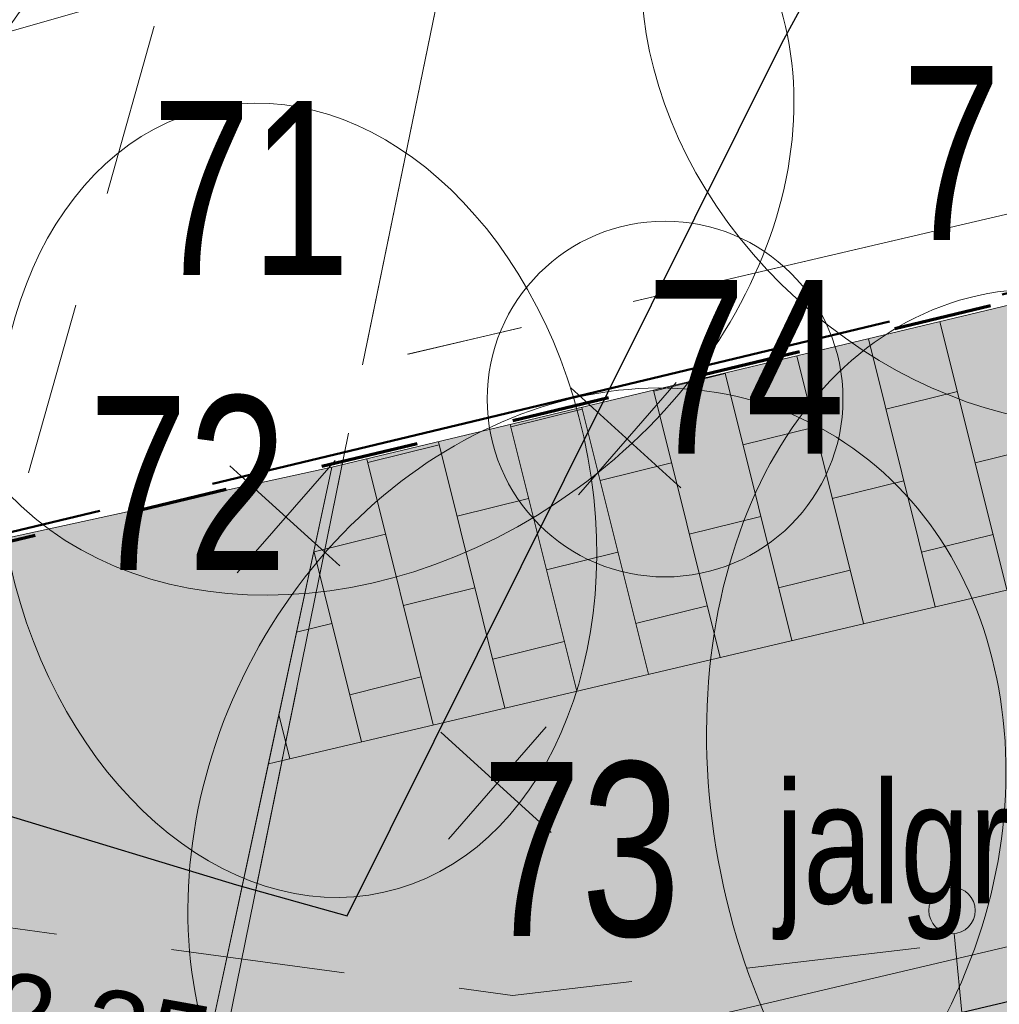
# Model space of a CAD drawing. Header units: metres. Extents: x 738076 to 738809, y 6589688 to 6590318.
# Tile 38 of 188: x 738361.76 to 738370.2, y 6590012.04 to 6590020.53. Entities that reach past the tile are written whole.
import ezdxf

# ---------------------------------------------------------------- set-up
doc = ezdxf.new("R2010")
doc.units = ezdxf.units.M
for name, pattern in [('ASFBET', [2.5, 1.5, -0.9999999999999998]), ('EP_KBL', [18, 8, -2, 1, 0, 4, 0, 1, -2]), ('KATASTRIPIIR', [7, 4, -0.9999999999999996, 0.9999999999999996, -0.9999999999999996]), ('Katkend', [1.6933333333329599, 0.8466666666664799, -0.8466666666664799]), ('TOOPIIR', [7, 6, -1])]:
    doc.linetypes.add(name, pattern=pattern)
for name, color, linetype, lineweight in [('_DE (2D)', 7, 'Continuous', 5), ('_GE (2D)', 7, 'Continuous', 5), ('_MA-joon kool (2D)', 7, 'Continuous', 5), ('_MA-pind kool (2D)', 7, 'Continuous', 5), ('_MA-teljed kool (2D)', 7, 'Continuous', 5), ('_MA-töömahtude piir (2D)', 7, 'Continuous', 5), ('AR-00 Teljed.AR', 7, 'Continuous', 25), ('MA-MA  TEKST kool', 7, 'Continuous', 9), ('MA-v2ikevorm-m88bel', 7, 'Continuous', 13), ('None', 7, 'Continuous', 5)]:
    doc.layers.add(name, color=color, linetype=linetype, lineweight=lineweight)
for name, color, linetype, lineweight, true_color in [('DE-MA dendro Puittaim III', 7, 'Continuous', 18, 0x33cc00), ('DE-MA dendro Puittaim IV', 30, 'Continuous', 18, 0xff7f00), ('DE-MA dendro Puunumber', 250, 'Continuous', 5, 0x333333), ('GE-GTRASS', 7, 'Continuous', 5, 0x888888), ('GE-korgus-EH2000', 7, 'Continuous', 5, 0x888888), ('GE-KPKAABEL', 7, 'Continuous', 5, 0x888888), ('GE-PIIR', 7, 'Continuous', 18, 0xcc6600), ('GE-TEE', 7, 'Continuous', 5, 0x888888), ('GE-VTRASS', 7, 'Continuous', 5, 0x888888), ('MA-hoone teljed', 7, 'Continuous', 5, 0x888888), ('MA-MA  TEKST töömahtude piir', 6, 'Continuous', 70, 0xff00ff), ('MA-MA likvideeritav objekt', 1, 'Continuous', 9, 0xff0000), ('MA-projektala piir', 7, 'TOOPIIR', 50, 0xdd0000), ('MA-tee betoonkivi Nunna. helehall', 7, 'Continuous', 5, 0x636466), ('MA-tee graniitkivi 200x100mm. tumehall', 7, 'Continuous', 5, 0x636466), ('MA-tee graniitplaat 300xvaba mm. helehall', 7, 'Continuous', 5, 0x636466), ('MA-tee graniitplaat 600x600mm. tumehall', 7, 'Continuous', 5, 0x636466)]:
    doc.layers.add(name, color=color, linetype=linetype, lineweight=lineweight, true_color=true_color)
doc.styles.add('Arial', font='Arial')
doc.styles.add('Swis721 LtCn BT', font='Swis721 LtCn BT')
doc.linetypes.add('-G-', pattern='A,10,-0.8000000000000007,-1.526140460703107,["G",Arial,S=1.4,R=0,X=-1.526140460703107,Y=-0.6999999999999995],-0.6738595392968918,10,-3', length=26)
doc.linetypes.add('-V-', pattern='A,10,-0.8000000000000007,-1.308667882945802,["V",Arial,S=1.4,R=0,X=-1.308667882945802,Y=-0.6999999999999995],-0.8913321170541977,10,-3', length=26)
pattern_1 = [(95.53071733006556, (-0.6993978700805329, -0.4360790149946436), (-0.4782666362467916, 1.076260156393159), [0.3662332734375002, -1.123834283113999]), (95.53071733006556, (-0.6993978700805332, -0.4360790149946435), (-0.4782666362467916, 1.076260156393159), [0.3662332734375, -1.123834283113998]), (95.53071733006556, (0.03549884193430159, -0.364508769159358), (-0.4782666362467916, 1.076260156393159), [0.3662332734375, -1.123834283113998]), (95.53071733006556, (-1.440173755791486, -0.5082218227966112), (-0.4782666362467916, 1.076260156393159), [0.3662332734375, -1.123834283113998]), (275.5307173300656, (0, 0), (0.4782666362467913, -1.076260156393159), [0.3662332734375, -1.123834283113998]), (275.5307173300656, (-0.7407758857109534, -0.07214280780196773), (0.4782666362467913, -1.076260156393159), [0.3662332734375, -1.123834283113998]), (185.5623899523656, (0, 0), (-0.3346548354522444, -0.4068706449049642), [0.73837353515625, -0.7508700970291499]), (185.5623899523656, (0.03549884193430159, -0.364508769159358), (-0.3346548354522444, -0.4068706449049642), [0.73837353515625, -0.7508700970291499]), (185.5623899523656, (-0.7052770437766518, -0.4366515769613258), (-0.3346548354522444, -0.4068706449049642), [0.73837353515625, -0.7508700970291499]), (185.5623899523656, (0.03549884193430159, -0.364508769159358), (-0.3346548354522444, -0.4068706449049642), [0.73837353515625, -0.7508700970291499]), (365.5623899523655, (-0.7348967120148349, -0.07157024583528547), (0.3346548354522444, 0.406870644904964), [0.73837353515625, -0.7508700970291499]), (365.5623899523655, (-1.475672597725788, -0.1437130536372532), (0.3346548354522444, 0.406870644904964), [0.73837353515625, -0.7508700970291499])]
pattern_2 = [(-76.52164066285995, (0.5510427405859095, 0.4603941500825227), (0.6304862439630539, 0.1511145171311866), [0.319278, -0.3287987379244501]), (-76.52164066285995, (0.788297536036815, 0.8502813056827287), (0.6304862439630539, 0.1511145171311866), [0.319278, -0.3287987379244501]), (103.4783593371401, (0.2372473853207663, 0.3898853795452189), (-0.6304862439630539, -0.1511145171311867), [0.319278, -0.3287987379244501]), (103.4783593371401, (0, 0), (-0.6304862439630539, -0.1511145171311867), [0.319278, -0.3287987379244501]), (13.47835933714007, (0.2372473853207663, 0.3898853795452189), (-0.1510524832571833, 0.6302274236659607), [0.64317372, -0.00516916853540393]), (13.47835933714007, (0.1628306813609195, 0.7003698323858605), (-0.1510524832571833, 0.6302274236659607), [0.64317372, -0.00516916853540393]), (13.47835933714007, (0, 0), (-0.1510524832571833, 0.6302274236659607), [0.64317372, -0.00516916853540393]), (13.47835933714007, (-0.07441670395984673, 0.3104844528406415), (-0.1510524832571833, 0.6302274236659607), [0.64317372, -0.00516916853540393])]
pattern_3 = [(0, (0, 0), (-5.010438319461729e-05, 0.6014947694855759), [0.5982004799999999, -0.6054738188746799]), (0, (0.60179712, 0), (-5.010438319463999e-05, 0.6014947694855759), [0.5982004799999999, -0.6054738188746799]), (-89.99522727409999, (0.6016752, 0.5983223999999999), (-1.20367429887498, 7.101863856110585e-13), [0.5983223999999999, -0.003172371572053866]), (-89.99522727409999, (0, 0.5982004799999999), (-1.20367429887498, 7.101863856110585e-13), [0.5982004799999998, -0.003294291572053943]), (0, (0, 0.5982004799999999), (-5.010438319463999e-05, 0.6014947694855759), [0.5982004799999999, -0.6054738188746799]), (0, (0.60179712, 0.5982004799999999), (-5.010438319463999e-05, 0.6014947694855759), [0.5982004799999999, -0.6054738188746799]), (-89.99522727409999, (0.5983223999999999, 0.5983223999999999), (-1.20367429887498, 7.101863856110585e-13), [0.5983223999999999, -0.003172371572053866]), (-89.99522727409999, (1.1999976, 0.5983223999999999), (-1.20367429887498, 7.101863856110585e-13), [0.5983223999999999, -0.003172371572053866])]
pattern_4 = [(13.43330498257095, (4408020.39107837, 12471047.30101927), (-0.1397839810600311, 0.5850268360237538), [0.5982004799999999, -0.6054738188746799]), (13.43330498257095, (4408020.976410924, 12471047.44082476), (-0.1397839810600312, 0.5850268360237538), [0.5982004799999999, -0.6054738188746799]), (-76.56192229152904, (4408020.837294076, 12471048.02274933), (-1.170742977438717, -0.2796295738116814), [0.5983223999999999, -0.003172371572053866]), (-76.56192229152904, (4408020.25210843, 12471047.88285359), (-1.170742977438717, -0.2796295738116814), [0.5982004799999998, -0.003294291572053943]), (13.43330498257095, (4408020.25210843, 12471047.88285359), (-0.1397839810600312, 0.5850268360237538), [0.5982004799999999, -0.6054738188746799]), (13.43330498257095, (4408020.837440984, 12471048.02265907), (-0.1397839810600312, 0.5850268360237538), [0.5982004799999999, -0.6054738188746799]), (-76.56192229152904, (4408020.834033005, 12471048.02197043), (-1.170742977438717, -0.2796295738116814), [0.5983223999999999, -0.003172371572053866]), (-76.56192229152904, (4408021.419246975, 12471048.1617476), (-1.170742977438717, -0.2796295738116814), [0.5983223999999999, -0.003172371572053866])]
pattern_5 = [(104, (0, 0), (-0.6161377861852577, -0.153620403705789), []), (-166, (0, 0), (0.3072408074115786, -1.232275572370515), [0.6349999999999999, -0.6349999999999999]), (-166, (-0.7697581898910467, 0.4625173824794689), (0.3072408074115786, -1.232275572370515), [0.6349999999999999, -0.6349999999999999])]

# ---------------------------------------------------------------- blocks, each defined once
blk = doc.blocks.new('Hardscape (2D)')
at = {"layer": 'MA-tee betoonkivi Nunna. helehall', "color": 0, "flags": 1}
for tag in ['instanceID', 'prm0_value', 'prm1_value', 'prm2_value', 'prm3_value', 'prm4_value', 'prm5_value', 'prm6_value', 'prm7_value', 'prm8_value', 'prm0_name', 'prm0_type', 'prm2_name', 'prm2_type', 'prm3_name', 'prm3_type', 'prm6_name', 'prm6_type', 'prm8_name', 'prm8_type', 'prm1_name', 'prm1_type', 'prm4_name', 'prm4_type', 'prm5_name', 'prm5_type', 'prm7_name', 'prm7_type', 'IFC_UUID']:
    blk.add_attdef(tag, (-2154058.316649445, -6234786.690905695), '', height=0.00018, dxfattribs=at)
at = {"color": 255, "linetype": 'Continuous', "lineweight": 5, "transparency": 33554687}
blk.add_wipeout([(56.73854006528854, 10.46203859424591), (56.47646960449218, 9.333721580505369), (54.66377537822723, 0.4556228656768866), (54.55727966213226, -6.431882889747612), (59.121586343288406, -47.10579374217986), (63.235662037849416, -46.699093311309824), (62.65347813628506, -40.458181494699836), (60.73509858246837, -39.350347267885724), (60.12194170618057, -32.934679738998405), (60.52012710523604, -32.89662203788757), (60.197588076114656, -29.522000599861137), (61.59123696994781, -29.38879864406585), (61.17823839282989, -24.79726373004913), (60.157164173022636, -24.89485585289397), (60.00588472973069, -23.312068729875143), (61.031811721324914, -23.214012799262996), (58.838139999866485, -0.6889799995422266), (61.44277594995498, 11.48641923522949)], dxfattribs=at).dxf.layer = 'MA-v2ikevorm-m88bel'
at = {"layer": 'MA-tee betoonkivi Nunna. helehall', "linetype": 'Continuous', "lineweight": 0, "true_color": 0xedecec, "transparency": 33554687}
blk.add_hatch(color=7, dxfattribs=at).paths.add_polyline_path([(56.73854006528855, 10.46203859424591), (56.47646960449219, 9.33372158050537), (54.66377537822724, 0.4556228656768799), (54.55727966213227, -6.431882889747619), (59.12158634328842, -47.10579374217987), (63.23566203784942, -46.69909331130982), (62.65347813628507, -40.45818149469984), (60.73509858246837, -39.35034726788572), (60.12194170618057, -32.93467973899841), (60.52012710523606, -32.89662203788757), (60.19758807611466, -29.52200059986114), (61.59123696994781, -29.38879864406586), (61.1782383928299, -24.79726373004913), (60.15716417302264, -24.89485585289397), (60.0058847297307, -23.31206872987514), (61.03181172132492, -23.214012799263), (58.83813999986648, -0.6889799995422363), (61.44277594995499, 11.48641923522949)])
blk.add_hatch(color=7, dxfattribs=at).paths.add_polyline_path([(56.73854006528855, 10.46203859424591), (56.47646960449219, 9.33372158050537), (54.66377537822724, 0.4556228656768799), (54.55727966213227, -6.431882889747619), (59.12158634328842, -47.10579374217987), (63.23566203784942, -46.69909331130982), (62.65347813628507, -40.45818149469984), (60.73509858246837, -39.35034726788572), (60.12194170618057, -32.93467973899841), (60.52012710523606, -32.89662203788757), (60.19758807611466, -29.52200059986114), (61.59123696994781, -29.38879864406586), (61.1782383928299, -24.79726373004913), (60.15716417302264, -24.89485585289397), (60.0058847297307, -23.31206872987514), (61.03181172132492, -23.214012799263), (58.83813999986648, -0.6889799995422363), (61.44277594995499, 11.48641923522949)])
blk.add_hatch(color=7, dxfattribs=at).paths.add_polyline_path([(56.73854006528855, 10.46203859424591), (56.47646960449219, 9.33372158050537), (54.66377537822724, 0.4556228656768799), (54.55727966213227, -6.431882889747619), (59.12158634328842, -47.10579374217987), (63.23566203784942, -46.69909331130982), (62.65347813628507, -40.45818149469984), (60.73509858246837, -39.35034726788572), (60.12194170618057, -32.93467973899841), (60.52012710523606, -32.89662203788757), (60.19758807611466, -29.52200059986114), (61.59123696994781, -29.38879864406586), (61.1782383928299, -24.79726373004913), (60.15716417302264, -24.89485585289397), (60.0058847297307, -23.31206872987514), (61.03181172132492, -23.214012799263), (58.83813999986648, -0.6889799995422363), (61.44277594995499, 11.48641923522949)])
at = {"layer": 'MA-tee betoonkivi Nunna. helehall', "linetype": 'Continuous', "lineweight": 5, "true_color": 0x888888, "transparency": 33554687}
h = blk.add_hatch(dxfattribs=at)
h.set_pattern_fill('Nunna kivi', color=252, style=0, pattern_type=2)
h.set_pattern_definition([(-90.03167262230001, (0.7383735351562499, 0.3662332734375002), (0.371693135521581, -1.117550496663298), [0.3662332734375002, -1.123834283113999]), (-90.03167262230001, (0.7383735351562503, 0.3662332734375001), (0.371693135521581, -1.117550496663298), [0.3662332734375, -1.123834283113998]), (-90.03167262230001, (0, 0.3662332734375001), (0.371693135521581, -1.117550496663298), [0.3662332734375, -1.123834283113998]), (-90.03167262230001, (1.48265405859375, 0.3662332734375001), (0.371693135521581, -1.117550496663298), [0.3662332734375, -1.123834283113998]), (89.9683273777, (0, 0), (-0.3716931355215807, 1.117550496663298), [0.3662332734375, -1.123834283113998]), (89.9683273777, (0.7442805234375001, 0), (-0.3716931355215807, 1.117550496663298), [0.3662332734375, -1.123834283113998]), (0, (0, 0), (0.3725168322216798, 0.3725168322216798), [0.73837353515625, -0.7508700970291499]), (0, (0, 0.3662332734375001), (0.3725168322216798, 0.3725168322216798), [0.73837353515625, -0.7508700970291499]), (0, (0.7442805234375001, 0.3662332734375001), (0.3725168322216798, 0.3725168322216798), [0.73837353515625, -0.7508700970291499]), (0, (0, 0.3662332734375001), (0.3725168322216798, 0.3725168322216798), [0.73837353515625, -0.7508700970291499]), (180, (0.7383735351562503, 0), (-0.3725168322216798, -0.3725168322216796), [0.73837353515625, -0.7508700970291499]), (180, (1.48265405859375, 0), (-0.3725168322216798, -0.3725168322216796), [0.73837353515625, -0.7508700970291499])])
h.paths.add_polyline_path([(56.73854006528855, 10.46203859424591), (56.47646960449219, 9.33372158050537), (54.66377537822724, 0.4556228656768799), (54.55727966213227, -6.431882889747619), (59.12158634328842, -47.10579374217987), (63.23566203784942, -46.69909331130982), (62.65347813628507, -40.45818149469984), (60.73509858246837, -39.35034726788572), (60.12194170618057, -32.93467973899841), (60.52012710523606, -32.89662203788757), (60.19758807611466, -29.52200059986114), (61.59123696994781, -29.38879864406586), (61.1782383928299, -24.79726373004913), (60.15716417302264, -24.89485585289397), (60.0058847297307, -23.31206872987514), (61.03181172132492, -23.214012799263), (58.83813999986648, -0.6889799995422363), (61.44277594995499, 11.48641923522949)])
h = blk.add_hatch(dxfattribs=at)
h.set_pattern_fill('Nunna kivi', color=252, angle=185.5623899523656, style=0, pattern_type=2)
h.set_pattern_definition(pattern_1)
h.paths.add_polyline_path([(56.73854006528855, 10.46203859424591), (56.47646960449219, 9.33372158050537), (54.66377537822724, 0.4556228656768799), (54.55727966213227, -6.431882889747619), (59.12158634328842, -47.10579374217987), (63.23566203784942, -46.69909331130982), (62.65347813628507, -40.45818149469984), (60.73509858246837, -39.35034726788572), (60.12194170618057, -32.93467973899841), (60.52012710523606, -32.89662203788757), (60.19758807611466, -29.52200059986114), (61.59123696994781, -29.38879864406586), (61.1782383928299, -24.79726373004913), (60.15716417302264, -24.89485585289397), (60.0058847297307, -23.31206872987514), (61.03181172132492, -23.214012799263), (58.83813999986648, -0.6889799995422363), (61.44277594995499, 11.48641923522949)])
h = blk.add_hatch(dxfattribs=at)
h.set_pattern_fill('Nunna kivi', color=252, angle=185.5623899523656, style=0, pattern_type=2)
h.set_pattern_definition(pattern_1)
h.paths.add_polyline_path([(56.73854006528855, 10.46203859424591), (56.47646960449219, 9.33372158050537), (54.66377537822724, 0.4556228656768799), (54.55727966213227, -6.431882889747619), (59.12158634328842, -47.10579374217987), (63.23566203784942, -46.69909331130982), (62.65347813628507, -40.45818149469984), (60.73509858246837, -39.35034726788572), (60.12194170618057, -32.93467973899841), (60.52012710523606, -32.89662203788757), (60.19758807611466, -29.52200059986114), (61.59123696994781, -29.38879864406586), (61.1782383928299, -24.79726373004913), (60.15716417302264, -24.89485585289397), (60.0058847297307, -23.31206872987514), (61.03181172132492, -23.214012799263), (58.83813999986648, -0.6889799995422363), (61.44277594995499, 11.48641923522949)])
at = {"layer": 'MA-tee betoonkivi Nunna. helehall', "transparency": 33554687, "flags": 128}
blk.add_lwpolyline([(56.73854006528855, 10.46203859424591), (56.47646960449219, 9.33372158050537), (54.66377537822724, 0.4556228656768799), (54.55727966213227, -6.431882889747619), (59.12158634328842, -47.10579374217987), (63.23566203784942, -46.69909331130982), (62.65347813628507, -40.45818149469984), (60.73509858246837, -39.35034726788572), (60.12194170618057, -32.93467973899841), (60.52012710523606, -32.89662203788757), (60.19758807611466, -29.52200059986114), (61.59123696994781, -29.38879864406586), (61.1782383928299, -24.79726373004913), (60.15716417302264, -24.89485585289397), (60.0058847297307, -23.31206872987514), (61.03181172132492, -23.214012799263), (58.83813999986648, -0.6889799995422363), (61.44277594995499, 11.48641923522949)], close=True, dxfattribs=at)
blk.add_lwpolyline([(56.73854006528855, 10.46203859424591), (56.47646960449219, 9.33372158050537), (54.66377537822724, 0.4556228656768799), (54.55727966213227, -6.431882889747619), (59.12158634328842, -47.10579374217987), (63.23566203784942, -46.69909331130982), (62.65347813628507, -40.45818149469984), (60.73509858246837, -39.35034726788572), (60.12194170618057, -32.93467973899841), (60.52012710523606, -32.89662203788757), (60.19758807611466, -29.52200059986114), (61.59123696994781, -29.38879864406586), (61.1782383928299, -24.79726373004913), (60.15716417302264, -24.89485585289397), (60.0058847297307, -23.31206872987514), (61.03181172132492, -23.214012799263), (58.83813999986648, -0.6889799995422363), (61.44277594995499, 11.48641923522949)], close=True, dxfattribs=at)
blk.add_lwpolyline([(56.73854006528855, 10.46203859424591), (56.47646960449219, 9.33372158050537), (54.66377537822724, 0.4556228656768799), (54.55727966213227, -6.431882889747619), (59.12158634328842, -47.10579374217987), (63.23566203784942, -46.69909331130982), (62.65347813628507, -40.45818149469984), (60.73509858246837, -39.35034726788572), (60.12194170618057, -32.93467973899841), (60.52012710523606, -32.89662203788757), (60.19758807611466, -29.52200059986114), (61.59123696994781, -29.38879864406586), (61.1782383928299, -24.79726373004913), (60.15716417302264, -24.89485585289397), (60.0058847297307, -23.31206872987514), (61.03181172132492, -23.214012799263), (58.83813999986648, -0.6889799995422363), (61.44277594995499, 11.48641923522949)], close=True, dxfattribs=at)
at = {"layer": 'MA-v2ikevorm-m88bel', "color": 7, "linetype": 'Continuous', "lineweight": 5, "transparency": 33554687, "flags": 128}
blk.add_lwpolyline([(56.73854006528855, 10.46203859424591), (56.47646960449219, 9.33372158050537), (54.66377537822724, 0.4556228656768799), (54.55727966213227, -6.431882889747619), (59.12158634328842, -47.10579374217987), (63.23566203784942, -46.69909331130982), (62.65347813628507, -40.45818149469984), (60.73509858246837, -39.35034726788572), (60.12194170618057, -32.93467973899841), (60.52012710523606, -32.89662203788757), (60.19758807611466, -29.52200059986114), (61.59123696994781, -29.38879864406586), (61.1782383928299, -24.79726373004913), (60.15716417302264, -24.89485585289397), (60.0058847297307, -23.31206872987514), (61.03181172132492, -23.214012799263), (58.83813999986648, -0.6889799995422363), (61.44277594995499, 11.48641923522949)], close=True, dxfattribs=at)
blk = doc.blocks.new('Hardscape (2D)-1')
at = {"layer": 'MA-tee graniitkivi 200x100mm. tumehall', "linetype": 'Continuous', "lineweight": 0, "true_color": 0x00ff00, "transparency": 33554687}
blk.add_hatch(color=3, dxfattribs=at).paths.add_polyline_path([(-0.06493923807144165, -0.02403476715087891), (-0.7582930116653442, -3.265124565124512), (52.55600128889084, 9.27927358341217), (51.85677333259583, 12.19662140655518)])
at = {"layer": 'MA-tee graniitkivi 200x100mm. tumehall', "linetype": 'Continuous', "lineweight": 0, "true_color": 0xcccccc, "transparency": 33554687}
blk.add_hatch(color=254, dxfattribs=at).paths.add_polyline_path([(-0.06493923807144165, -0.02403476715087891), (-0.7582930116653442, -3.265124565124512), (52.55600128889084, 9.27927358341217), (51.85677333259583, 12.19662140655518)])
blk.add_hatch(color=254, dxfattribs=at).paths.add_polyline_path([(-0.06493923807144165, -0.02403476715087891), (-0.7582930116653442, -3.265124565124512), (52.55600128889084, 9.27927358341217), (51.85677333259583, 12.19662140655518)])
blk.add_hatch(color=254, dxfattribs=at).paths.add_polyline_path([(-0.06493923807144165, -0.02403476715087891), (-0.7582930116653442, -3.265124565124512), (52.55600128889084, 9.27927358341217), (51.85677333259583, 12.19662140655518)])
at = {"layer": 'MA-tee graniitkivi 200x100mm. tumehall', "linetype": 'Continuous', "lineweight": 5, "true_color": 0x808080, "transparency": 33554687}
h = blk.add_hatch(dxfattribs=at)
h.set_pattern_fill('graniitkivi 200x100 mm_ tumehall', color=8, style=0, pattern_type=2)
h.set_pattern_definition([(-90.00000000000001, (0.6431737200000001, 0.3192780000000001), (0.6483428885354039, -1.042614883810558e-16), [0.319278, -0.3287987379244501]), (-90.00000000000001, (0.9647681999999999, 0.643128), (0.6483428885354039, -1.042614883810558e-16), [0.319278, -0.3287987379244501]), (90, (0.32158686, 0.32385), (-0.6483428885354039, 3.969955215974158e-17), [0.319278, -0.3287987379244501]), (90, (0, 0), (-0.6483428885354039, 3.969955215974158e-17), [0.319278, -0.3287987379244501]), (0, (0.32158686, 0.32385), (0, 0.6480767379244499), [0.64317372, -0.00516916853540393]), (0, (0.32158686, 0.643128), (0, 0.6480767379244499), [0.64317372, -0.00516916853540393]), (0, (0, 0), (0, 0.6480767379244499), [0.64317372, -0.00516916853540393]), (0, (0, 0.319278), (0, 0.6480767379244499), [0.64317372, -0.00516916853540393])])
h.paths.add_polyline_path([(-0.06493923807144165, -0.02403476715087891), (-0.7582930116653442, -3.265124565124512), (52.55600128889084, 9.27927358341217), (51.85677333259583, 12.19662140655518)])
h = blk.add_hatch(dxfattribs=at)
h.set_pattern_fill('graniitkivi 200x100 mm_ tumehall', color=8, angle=13.47835933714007, style=0, pattern_type=2)
h.set_pattern_definition(pattern_2)
h.paths.add_polyline_path([(-0.06493923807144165, -0.02403476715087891), (-0.7582930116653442, -3.265124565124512), (52.55600128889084, 9.27927358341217), (51.85677333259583, 12.19662140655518)])
h = blk.add_hatch(dxfattribs=at)
h.set_pattern_fill('graniitkivi 200x100 mm_ tumehall', color=8, angle=13.47835933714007, style=0, pattern_type=2)
h.set_pattern_definition(pattern_2)
h.paths.add_polyline_path([(-0.06493923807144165, -0.02403476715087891), (-0.7582930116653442, -3.265124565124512), (52.55600128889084, 9.27927358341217), (51.85677333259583, 12.19662140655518)])
at = {"layer": 'MA-tee graniitkivi 200x100mm. tumehall', "color": 253, "transparency": 33554687, "flags": 128}
blk.add_lwpolyline([(-0.06493923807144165, -0.02403476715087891), (-0.7582930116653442, -3.265124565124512), (52.55600128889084, 9.27927358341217), (51.85677333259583, 12.19662140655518)], close=True, dxfattribs=at)
at = {"layer": 'MA-tee graniitkivi 200x100mm. tumehall', "transparency": 33554687, "flags": 128}
blk.add_lwpolyline([(-0.06493923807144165, -0.02403476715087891), (-0.7582930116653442, -3.265124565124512), (52.55600128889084, 9.27927358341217), (51.85677333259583, 12.19662140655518)], close=True, dxfattribs=at)
blk.add_lwpolyline([(-0.06493923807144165, -0.02403476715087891), (-0.7582930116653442, -3.265124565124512), (52.55600128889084, 9.27927358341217), (51.85677333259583, 12.19662140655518)], close=True, dxfattribs=at)
blk.add_lwpolyline([(-0.06493923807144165, -0.02403476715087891), (-0.7582930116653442, -3.265124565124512), (52.55600128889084, 9.27927358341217), (51.85677333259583, 12.19662140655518)], close=True, dxfattribs=at)
at = {"layer": 'MA-tee graniitkivi 200x100mm. tumehall', "color": 0, "flags": 1}
for tag in ['instanceID', 'prm0_value', 'prm1_value', 'prm2_value', 'prm3_value', 'prm4_value', 'prm5_value', 'prm6_value', 'prm7_value', 'prm8_value', 'prm0_name', 'prm0_type', 'prm2_name', 'prm2_type', 'prm3_name', 'prm3_type', 'prm6_name', 'prm6_type', 'prm8_name', 'prm8_type', 'prm1_name', 'prm1_type', 'prm4_name', 'prm4_type', 'prm5_name', 'prm5_type', 'prm7_name', 'prm7_type', 'IFC_UUID']:
    blk.add_attdef(tag, (-2154052.671292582, -6234733.89573802), '', height=0.00018, dxfattribs=at)
blk = doc.blocks.new('Hardscape (2D)-2')
at = {"layer": 'MA-tee graniitplaat 600x600mm. tumehall', "linetype": 'Continuous', "lineweight": 0, "true_color": 0xcccccc, "transparency": 33554687}
h = blk.add_hatch(color=254, dxfattribs=at)
h.paths.add_polyline_path([(-0.1152866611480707, -0.03203121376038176), (-0.9359022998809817, -3.868007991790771), (53.94445267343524, 9.391364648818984), (53.19900763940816, 12.51236693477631)])
h.paths.add_polyline_path([(23.91913004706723, 2.754357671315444), (25.78055990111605, 3.204139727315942), (25.33077784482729, 5.065569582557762), (23.46934799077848, 4.615787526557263)])
at = {"layer": 'MA-tee graniitplaat 600x600mm. tumehall', "linetype": 'Continuous', "lineweight": 5, "true_color": 0x808080, "transparency": 33554687}
h = blk.add_hatch(dxfattribs=at)
h.set_pattern_fill('graniitplaat 600x600mm_ tumehall', color=8, style=0, pattern_type=2)
h.set_pattern_definition(pattern_3)
h.paths.add_polyline_path([(-0.1152866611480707, -0.03203121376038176), (-0.9359022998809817, -3.868007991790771), (53.94445267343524, 9.391364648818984), (53.19900763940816, 12.51236693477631)])
h.paths.add_polyline_path([(23.91913004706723, 2.754357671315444), (25.78055990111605, 3.204139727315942), (25.33077784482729, 5.065569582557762), (23.46934799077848, 4.615787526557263)])
at = {"layer": 'MA-tee graniitplaat 600x600mm. tumehall', "linetype": 'Continuous', "lineweight": 0, "true_color": 0xcccccc, "transparency": 33554687}
h = blk.add_hatch(color=254, dxfattribs=at)
h.paths.add_polyline_path([(-0.1152866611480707, -0.03203121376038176), (-0.9359022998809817, -3.868007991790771), (53.94445267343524, 9.391364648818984), (53.19900763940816, 12.51236693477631)])
h.paths.add_polyline_path([(23.91913004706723, 2.754357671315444), (25.78055990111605, 3.204139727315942), (25.33077784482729, 5.065569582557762), (23.46934799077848, 4.615787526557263)])
at = {"layer": 'MA-tee graniitplaat 600x600mm. tumehall', "linetype": 'Continuous', "lineweight": 5, "true_color": 0x808080, "transparency": 33554687}
h = blk.add_hatch(dxfattribs=at)
h.set_pattern_fill('graniitplaat 600x600mm_ tumehall', color=8, style=0, pattern_type=2)
h.set_pattern_definition(pattern_3)
h.paths.add_polyline_path([(-0.1152866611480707, -0.03203121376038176), (-0.9359022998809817, -3.868007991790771), (53.94445267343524, 9.391364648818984), (53.19900763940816, 12.51236693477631)])
h.paths.add_polyline_path([(23.91913004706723, 2.754357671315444), (25.78055990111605, 3.204139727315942), (25.33077784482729, 5.065569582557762), (23.46934799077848, 4.615787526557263)])
at = {"layer": 'MA-tee graniitplaat 600x600mm. tumehall', "linetype": 'Continuous', "lineweight": 0, "true_color": 0xcccccc, "transparency": 33554687}
h = blk.add_hatch(color=254, dxfattribs=at)
h.paths.add_polyline_path([(-0.1152866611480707, -0.03203121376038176), (-0.9359022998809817, -3.868007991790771), (53.94445267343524, 9.391364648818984), (53.19900763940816, 12.51236693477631)])
h.paths.add_polyline_path([(23.91913004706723, 2.754357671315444), (25.78055990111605, 3.204139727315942), (25.33077784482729, 5.065569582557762), (23.46934799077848, 4.615787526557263)])
at = {"layer": 'MA-tee graniitplaat 600x600mm. tumehall', "linetype": 'Continuous', "lineweight": 5, "true_color": 0x808080, "transparency": 33554687}
h = blk.add_hatch(dxfattribs=at)
h.set_pattern_fill('graniitplaat 600x600mm_ tumehall', color=8, angle=13.43330498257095, style=0, pattern_type=2)
h.set_pattern_definition(pattern_4)
h.paths.add_polyline_path([(-0.1152866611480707, -0.03203121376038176), (-0.9359022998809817, -3.868007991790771), (53.94445267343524, 9.391364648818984), (53.19900763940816, 12.51236693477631)])
h.paths.add_polyline_path([(23.91913004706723, 2.754357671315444), (25.78055990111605, 3.204139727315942), (25.33077784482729, 5.065569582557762), (23.46934799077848, 4.615787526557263)])
at = {"layer": 'MA-tee graniitplaat 600x600mm. tumehall', "linetype": 'Continuous', "lineweight": 0, "true_color": 0xcccccc, "transparency": 33554687}
h = blk.add_hatch(color=254, dxfattribs=at)
h.paths.add_polyline_path([(-0.1152866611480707, -0.03203121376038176), (-0.9359022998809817, -3.868007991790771), (53.94445267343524, 9.391364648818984), (53.19900763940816, 12.51236693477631)])
h.paths.add_polyline_path([(23.91913004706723, 2.754357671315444), (25.78055990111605, 3.204139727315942), (25.33077784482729, 5.065569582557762), (23.46934799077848, 4.615787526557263)])
at = {"layer": 'MA-tee graniitplaat 600x600mm. tumehall', "linetype": 'Continuous', "lineweight": 5, "true_color": 0x808080, "transparency": 33554687}
h = blk.add_hatch(dxfattribs=at)
h.set_pattern_fill('graniitplaat 600x600mm_ tumehall', color=8, angle=13.43330498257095, style=0, pattern_type=2)
h.set_pattern_definition(pattern_4)
h.paths.add_polyline_path([(-0.1152866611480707, -0.03203121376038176), (-0.9359022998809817, -3.868007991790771), (53.94445267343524, 9.391364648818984), (53.19900763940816, 12.51236693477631)])
h.paths.add_polyline_path([(23.91913004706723, 2.754357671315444), (25.78055990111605, 3.204139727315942), (25.33077784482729, 5.065569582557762), (23.46934799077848, 4.615787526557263)])
at = {"layer": 'MA-tee graniitplaat 600x600mm. tumehall', "transparency": 33554687, "flags": 128}
blk.add_lwpolyline([(-0.1152866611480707, -0.03203121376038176), (-0.9359022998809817, -3.868007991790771), (53.94445267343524, 9.391364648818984), (53.19900763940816, 12.51236693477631)], close=True, dxfattribs=at)
blk.add_lwpolyline([(-0.1152866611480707, -0.03203121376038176), (-0.9359022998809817, -3.868007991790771), (53.94445267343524, 9.391364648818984), (53.19900763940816, 12.51236693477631)], close=True, dxfattribs=at)
blk.add_lwpolyline([(-0.1152866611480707, -0.03203121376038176), (-0.9359022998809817, -3.868007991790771), (53.94445267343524, 9.391364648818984), (53.19900763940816, 12.51236693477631)], close=True, dxfattribs=at)
blk.add_lwpolyline([(-0.1152866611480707, -0.03203121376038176), (-0.9359022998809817, -3.868007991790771), (53.94445267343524, 9.391364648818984), (53.19900763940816, 12.51236693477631)], close=True, dxfattribs=at)
at = {"layer": 'MA-tee graniitplaat 600x600mm. tumehall', "color": 0, "flags": 1}
for tag in ['instanceID', 'prm0_value', 'prm1_value', 'prm2_value', 'prm3_value', 'prm4_value', 'prm5_value', 'prm6_value', 'prm7_value', 'prm8_value', 'prm0_name', 'prm0_type', 'prm2_name', 'prm2_type', 'prm3_name', 'prm3_type', 'prm6_name', 'prm6_type', 'prm8_name', 'prm8_type', 'prm1_name', 'prm1_type', 'prm4_name', 'prm4_type', 'prm5_name', 'prm5_type', 'prm7_name', 'prm7_type', 'IFC_UUID']:
    blk.add_attdef(tag, (-2154053.49190822, -6234737.731714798), '', height=0.00018, dxfattribs=at)
blk = doc.blocks.new('Hardscape (2D)-3')
at = {"layer": 'MA-tee graniitplaat 300xvaba mm. helehall', "color": 0, "flags": 1}
for tag in ['instanceID', 'prm0_value', 'prm1_value', 'prm2_value', 'prm3_value', 'prm4_value', 'prm5_value', 'prm6_value', 'prm7_value', 'prm8_value', 'prm0_name', 'prm0_type', 'prm2_name', 'prm2_type', 'prm3_name', 'prm3_type', 'prm6_name', 'prm6_type', 'prm8_name', 'prm8_type', 'prm1_name', 'prm1_type', 'prm4_name', 'prm4_type', 'prm5_name', 'prm5_type', 'prm7_name', 'prm7_type', 'IFC_UUID']:
    blk.add_attdef(tag, (-2154051.977938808, -6234730.654648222), '', height=0.00018, dxfattribs=at)
at = {"color": 255, "linetype": 'Continuous', "lineweight": 5, "transparency": 33554687}
blk.add_wipeout([(7.881776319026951, 1.469384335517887), (7.334990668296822, -1.0865711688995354), (59.256703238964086, 11.134085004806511), (58.65769253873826, 13.633210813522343)], dxfattribs=at).dxf.layer = 'MA-v2ikevorm-m88bel'
at = {"layer": 'MA-tee graniitplaat 300xvaba mm. helehall', "linetype": 'Continuous', "lineweight": 0, "true_color": 0xeeeeee, "transparency": 33554687}
blk.add_hatch(color=7, dxfattribs=at).paths.add_polyline_path([(7.881776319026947, 1.469384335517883), (7.334990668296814, -1.086571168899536), (59.25670323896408, 11.13408500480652), (58.65769253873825, 13.63321081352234)])
blk.add_hatch(color=7, dxfattribs=at).paths.add_polyline_path([(7.881776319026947, 1.469384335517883), (7.334990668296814, -1.086571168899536), (59.25670323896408, 11.13408500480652), (58.65769253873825, 13.63321081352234)])
blk.add_hatch(color=7, dxfattribs=at).paths.add_polyline_path([(7.881776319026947, 1.469384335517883), (7.334990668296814, -1.086571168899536), (59.25670323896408, 11.13408500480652), (58.65769253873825, 13.63321081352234)])
at = {"layer": 'MA-tee graniitplaat 300xvaba mm. helehall', "linetype": 'Continuous', "lineweight": 5, "true_color": 0x636466, "transparency": 33554687}
h = blk.add_hatch(dxfattribs=at)
h.set_pattern_fill('graniitplaat 300xvaba_ helehall', color=251, style=0, pattern_type=2)
h.set_pattern_definition(pattern_5)
h.paths.add_polyline_path([(7.881776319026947, 1.469384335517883), (7.334990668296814, -1.086571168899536), (59.25670323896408, 11.13408500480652), (58.65769253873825, 13.63321081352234)])
h = blk.add_hatch(dxfattribs=at)
h.set_pattern_fill('graniitplaat 300xvaba_ helehall', color=251, style=0, pattern_type=2)
h.set_pattern_definition(pattern_5)
h.paths.add_polyline_path([(7.881776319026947, 1.469384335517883), (7.334990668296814, -1.086571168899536), (59.25670323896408, 11.13408500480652), (58.65769253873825, 13.63321081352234)])
h = blk.add_hatch(dxfattribs=at)
h.set_pattern_fill('graniitplaat 300xvaba_ helehall', color=251, style=0, pattern_type=2)
h.set_pattern_definition(pattern_5)
h.paths.add_polyline_path([(7.881776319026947, 1.469384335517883), (7.334990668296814, -1.086571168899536), (59.25670323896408, 11.13408500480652), (58.65769253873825, 13.63321081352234)])
at = {"layer": 'MA-tee graniitplaat 300xvaba mm. helehall', "transparency": 33554687, "flags": 128}
blk.add_lwpolyline([(7.881776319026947, 1.469384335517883), (7.334990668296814, -1.086571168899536), (59.25670323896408, 11.13408500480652), (58.65769253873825, 13.63321081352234)], close=True, dxfattribs=at)
blk.add_lwpolyline([(7.881776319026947, 1.469384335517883), (7.334990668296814, -1.086571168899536), (59.25670323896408, 11.13408500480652), (58.65769253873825, 13.63321081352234)], close=True, dxfattribs=at)
blk.add_lwpolyline([(7.881776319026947, 1.469384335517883), (7.334990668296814, -1.086571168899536), (59.25670323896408, 11.13408500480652), (58.65769253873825, 13.63321081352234)], close=True, dxfattribs=at)
at = {"layer": 'MA-v2ikevorm-m88bel', "color": 7, "linetype": 'Continuous', "lineweight": 5, "transparency": 33554687, "flags": 128}
blk.add_lwpolyline([(7.881776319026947, 1.469384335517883), (7.334990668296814, -1.086571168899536), (59.25670323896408, 11.13408500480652), (58.65769253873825, 13.63321081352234)], close=True, dxfattribs=at)
blk = doc.blocks.new('Hardscape (2D)-4')
at = {"layer": 'MA-tee graniitplaat 300xvaba mm. helehall', "color": 0, "flags": 1}
for tag in ['instanceID', 'prm0_value', 'prm1_value', 'prm2_value', 'prm3_value', 'prm4_value', 'prm5_value', 'prm6_value', 'prm7_value', 'prm8_value', 'prm0_name', 'prm0_type', 'prm2_name', 'prm2_type', 'prm3_name', 'prm3_type', 'prm6_name', 'prm6_type', 'prm8_name', 'prm8_type', 'prm1_name', 'prm1_type', 'prm4_name', 'prm4_type', 'prm5_name', 'prm5_type', 'prm7_name', 'prm7_type', 'IFC_UUID']:
    blk.add_attdef(tag, (-2154054.035789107, -6234748.204835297), '', height=0.00018, dxfattribs=at)
at = {"color": 255, "linetype": 'Continuous', "lineweight": 5, "transparency": 33554687}
blk.add_wipeout([(5.821021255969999, -8.16363774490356), (5.27714036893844, -10.706014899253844), (37.79145340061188, -2.8857682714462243), (37.61256415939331, -2.1383173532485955), (36.06623423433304, -2.5084042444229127), (36.244291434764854, -3.2523786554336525), (58.30404250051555, 1.9748270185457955), (63.07180247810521, -17.946157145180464), (66.39212975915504, -18.6367582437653), (60.7013762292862, 5.095734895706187)], dxfattribs=at).dxf.layer = 'MA-v2ikevorm-m88bel'
blk = doc.blocks.new('MA-pind kool (2D)')
at = {"layer": 'MA-tee betoonkivi Nunna. helehall', "transparency": 33554687}
blk.add_blockref('Hardscape (2D)', (-2154112.873929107, -6234739.585111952, -0.2), dxfattribs=at)
at = {"layer": 'MA-tee graniitkivi 200x100mm. tumehall', "transparency": 33554687}
blk.add_blockref('Hardscape (2D)-1', (-2154051.91299957, -6234730.630613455, -0.2), dxfattribs=at)
at = {"layer": 'MA-tee graniitplaat 600x600mm. tumehall', "transparency": 33554687}
blk.add_blockref('Hardscape (2D)-2', (-2154052.55600592, -6234733.863706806, -0.2), dxfattribs=at)
at = {"layer": 'MA-tee graniitplaat 300xvaba mm. helehall', "transparency": 33554687}
blk.add_blockref('Hardscape (2D)-3', (-2154059.312929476, -6234729.568077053, -0.2), dxfattribs=at)
blk.add_blockref('Hardscape (2D)-4', (-2154059.312929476, -6234729.568077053, -0.2), dxfattribs=at)
blk = doc.blocks.new('dendro')
at = {"layer": 'DE-MA dendro Puittaim III'}
blk.add_circle((-64.60779619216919, -12.38928814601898), 1.533647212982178, dxfattribs=at)
for centre, major_axis, ratio in [((-61.60377839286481, -9.479874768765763), (2.609151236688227, -2.382575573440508), 0.7843204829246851), ((-67.2408220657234, -10.58765216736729), (3.240156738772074, 2.361026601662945), 0.7943755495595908)]:
    blk.add_ellipse(centre, major_axis=major_axis, ratio=ratio, dxfattribs=at)
at = {"layer": 'DE-MA dendro Puittaim IV'}
for centre, major_axis, ratio in [((-60.30859573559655, -6.08748851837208), (3.871427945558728, -1.153319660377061), 0.6873410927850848), ((-67.7803860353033, -13.26301072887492), (0.7474517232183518, -3.379027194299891), 0.7317289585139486), ((-60.93450751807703, -15.89073385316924), (0.97203237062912, -4.394295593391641), 0.7211667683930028), ((-65.19494706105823, -16.19892935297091), (-1.914316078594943, -3.565880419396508), 0.8302904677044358)]:
    blk.add_ellipse(centre, major_axis=major_axis, ratio=ratio, dxfattribs=at)
at = {"layer": 'DE-MA dendro Puunumber', "char_height": 1.5, "attachment_point": 1, "line_spacing_factor": 0.6024096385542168, "style": 'Swis721 LtCn BT'}
for s, insert in [('75', (-62.56579292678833, -9.517038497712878)), ('71', (-69.03264665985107, -9.81955769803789)), ('74', (-64.76707915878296, -11.36171146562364)), ('72', (-69.57641170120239, -12.36288636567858)), ('73', (-66.18545580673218, -15.51891337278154))]:
    blk.add_mtext(s, dxfattribs=dict(at, insert=insert))
blk = doc.blocks.new('DE (2D)')
at = {"layer": 'None', "color": 7, "transparency": 33554687}
blk.add_blockref('dendro', (-2153983.95076955, -6234715.121399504), dxfattribs=at)
blk = doc.blocks.new('GE')
at = {"layer": 'GE-GTRASS', "linetype": '-G-', "lineweight": 30, "flags": 128}
blk.add_lwpolyline([(-52.80970000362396, 11.32880000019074), (-52.3214000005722, 11.18059999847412), (-48.53090000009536, 10.03029999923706), (-47.57800000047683, 9.765500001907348), (-43.82909999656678, 17.28909999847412), (-38.56559999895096, 26.94610000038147), (-33.31320000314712, 37.89139999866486), (-32.90740000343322, 38.41409999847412)], dxfattribs=at)
at = {"layer": 'GE-KPKAABEL', "linetype": 'EP_KBL', "flags": 128}
blk.add_lwpolyline([(-69.94755402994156, -17.37573245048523), (-57.4684769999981, -7.886990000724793), (-54.64091299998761, -5.508156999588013), (-54.75797400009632, -3.617074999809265), (-54.30645500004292, 2.373904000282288), (-52.62301699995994, 15.02059899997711), (-52.07116100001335, 16.93815799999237), (-49.14186599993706, 17.771515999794), (-44.82038899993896, 19.55320199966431), (-40.10383399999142, 41.03586000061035), (-39.49693200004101, 50.90655300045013), (-38.82104799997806, 54.33335400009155), (-31.58003200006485, 56.284359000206), (-22.1524960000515, 59.36137300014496), (-18.73266199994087, 63.00696599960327), (-13.2099240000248, 65.70771500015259), (-6.346565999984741, 67.78692899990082), (-2.009759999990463, 68.77915400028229), (6.438383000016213, 72.02993400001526), (16.22795801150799, 75.4167529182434), (24.94895139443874, 77.71336479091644), (30.40619174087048, 79.24351032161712), (42.23814950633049, 81.37156028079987), (43.1167086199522, 82.283921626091), (44.16056776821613, 85.34274461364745), (45.17925394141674, 86.26969748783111), (46.13683410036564, 86.67810785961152), (70.46375923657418, 92.19087698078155), (78.11502522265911, 94.16820642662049), (80.4473607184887, 94.70566333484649), (81.57707637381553, 94.8699872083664), (83.39800000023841, 94.93300000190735), (85.21220292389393, 94.32289086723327), (96.16482305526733, 96.4346535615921), (97.46084795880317, 97.18300342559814), (97.48175158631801, 98.74241403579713), (95.25641676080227, 107.567351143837), (95.00011410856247, 108.5837621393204)], dxfattribs=at)
at = {"layer": 'GE-PIIR', "linetype": 'KATASTRIPIIR', "flags": 128}
for points in [[(163.535, 223.765), (162.945, 204.105), (143.265, 199.535), (142.955, 200.915), (104.475, 191.975), (104.825, 190.585), (85.135, 186.015), (63.525, 181.995), (24.235, 173.335), (-1.075, 167.455), (-10.445, 160.975), (-16.865, 153.175), (-19.395, 142.445), (-25.455, 116.915), (-35.335, 75.315), (-36.125, 69.655), (-47.445, 14.515), (-49.755, 3.145), (-51.775, -7.465), (-47.165, -46.415), (-44.935, -60.265), (-40.285, -101.185), (-35.475, -143.475), (-32.865, -161.065), (-24.615, -201.665), (-15.155, -248.665), (-13.375, -257.645), (-0.105, -290.045), (7.225, -306.465), (2.775, -308.615), (-12.085, -314.715), (-18.815, -298.105), (-35.265, -257.485), (-39.475, -232.565), (-46.885, -192.435), (-52.145, -165.315), (-54.905, -147.705), (-63.775, -70.415), (-70.485, -12.015), (-71.535, -2.875), (-69.705, 17.455), (-52.145, 90.975), (-43.495, 129.195), (-39.065, 144.735), (-30.735, 161.005), (-22.125, 171.945), (-15.905, 177.985), (-9.585, 184.135), (64.315, 201.775), (77.505, 203.365), (103.145, 209.505), (115.335, 212.425), (115.675, 211.405), (125.885, 213.765), (126.815, 215.175), (137.435, 217.705), (163.535, 223.765)], [(-47.445, 14.515), (-36.125, 69.655), (-8.125, 76.545), (3.025, 26.315), (-47.445, 14.515)], [(-49.755, 3.145), (-47.445, 14.515), (3.025, 26.315), (4.335, 20.465), (5.535, 15.095), (-49.755, 3.145)]]:
    blk.add_lwpolyline(points, dxfattribs=at)
at = {"layer": 'GE-TEE', "linetype": 'ASFBET', "flags": 128}
blk.add_lwpolyline([(-22.99789900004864, 53.57170099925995), (-23.241, 53.584), (-23.52, 53.809), (-25.13419299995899, 53.42471900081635), (-31.87696300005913, 51.933), (-40.94533099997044, 50.57561800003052), (-43.973, 38.84), (-46.837, 27.066), (-49.07, 18.04), (-50.582, 12.663), (-51.14671399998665, 9.749195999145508), (-46.15207899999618, 9.078249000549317), (-40.65449399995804, 9.71996700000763), (-29.81633243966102, 11.94229100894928), (-24.50669167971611, 12.13020071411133), (-23.40567421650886, 10.29155201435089), (-21.24902503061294, 10.761028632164)], dxfattribs=at)
at = {"layer": 'GE-VTRASS', "linetype": '-V-', "lineweight": 30, "flags": 128}
blk.add_lwpolyline([(-63.421, 4.962), (-46.291, 7.995), (-26.876, 12.53200000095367), (-23.633, 13.669), (7.630000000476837, 20.49100000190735), (17.359, 22.09299999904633), (19.691, 23.16), (22.772, 24.64699999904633), (25.39, 25.38400000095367), (29.843, 26.555), (34.04900000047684, 27.69600000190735), (40.19344823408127, 28.81276525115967), (41.14964399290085, 30.45462080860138), (81.6, 41.13000000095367), (96.766, 44.83100000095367), (98.63600000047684, 43.88200000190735), (101.9964741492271, 44.58987586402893), (102.975, 44.796), (103.3681519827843, 44.87521527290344)], dxfattribs=at)
at = {"layer": 'GE-korgus-EH2000', "insert": (-51.506, 8.748), "char_height": 0.7, "attachment_point": 7, "rotation": 349.842711, "line_spacing_factor": 0.25, "style": 'Arial'}
blk.add_mtext(' 32.35 ', dxfattribs=at)
blk = doc.blocks.new('GE (2D)')
at = {"layer": 'None', "color": 7, "transparency": 33554687}
blk.add_blockref('GE', (-2154003.721977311, -6234741.730759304, 4.5), dxfattribs=at)
blk = doc.blocks.new('likv trass')
at = {"layer": 'MA-MA likvideeritav objekt', "lineweight": 20}
for p, q in [((-0.4866893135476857, 0.4384709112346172), (0.4629190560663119, -0.4252977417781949)), ((0.4214137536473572, 0.4841214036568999), (-0.4214137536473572, -0.4841214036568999))]:
    blk.add_line(p, q, dxfattribs=at)
blk = doc.blocks.new('MA-joon kool (2D)')
at = {"layer": 'MA-projektala piir', "flags": 128}
blk.add_lwpolyline([(-2154058.210153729, -6234739.129489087), (-2154056.135389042, -6234729.123073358), (-2153911.071005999, -6234694.337356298), (-2153908.108662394, -6234706.781098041), (-2153980.911977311, -6234723.500759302), (-2153977.313968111, -6234740.789259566), (-2153975.79136601, -6234740.471612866), (-2153975.239977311, -6234740.484759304), (-2153974.721977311, -6234740.710759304), (-2153969.531164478, -6234745.050163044), (-2153964.027119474, -6234768.760106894), (-2153989.583829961, -6234774.737774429), (-2154001.250235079, -6234777.364268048), (-2154017.245894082, -6234781.447156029), (-2154017.306524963, -6234781.193595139), (-2154049.485810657, -6234787.774099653), (-2154049.636992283, -6234786.297542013), (-2154053.752342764, -6234786.690905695), (-2154058.348746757, -6234745.73889305)], close=True, dxfattribs=at)
at = {"layer": 'MA-MA likvideeritav objekt'}
for p in [(-2154048.884243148, -6234727.852098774), (-2154051.824502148, -6234728.524359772), (-2154050.004296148, -6234730.822347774)]:
    blk.add_blockref('likv trass', p, dxfattribs=at)
at = {"layer": 'MA-MA  TEKST kool', "insert": (-2154047.604908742, -6234731.494053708), "char_height": 1.047309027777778, "width": 13.88661576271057, "attachment_point": 4, "line_spacing_factor": 0.9729866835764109, "style": 'Swis721 LtCn BT'}
blk.add_mtext('jalgrattaparkla 10 jalgrattale', dxfattribs=at)
blk = doc.blocks.new('Standard grid marker_13')
at = {"layer": 'AR-00 Teljed.AR', "color": 252, "linetype": 'Continuous', "lineweight": 13, "true_color": 0x8c8d8c}
blk.add_line((48.79346079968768, -2.842170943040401e-14), (57.1397861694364, -2.842170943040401e-14), dxfattribs=at)
blk.add_circle((57.33978616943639, -2.842170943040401e-14), 0.2, dxfattribs=at)
blk = doc.blocks.new('kool teljed')
at = {"layer": 'MA-hoone teljed', "color": 7, "rotation": 95.45962257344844}
blk.add_blockref('Standard grid marker_13', (-19.09613105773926, -32.46963367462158), dxfattribs=at)
blk = doc.blocks.new('MA-teljed kool (2D)')
at = {"layer": 'MA-hoone teljed', "color": 7, "transparency": 33554687}
blk.add_blockref('kool teljed', (-2154021.532876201, -6234756.530230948), dxfattribs=at)
blk = doc.blocks.new('MA-töömahtude piir (2D)')
at = {"layer": 'MA-MA  TEKST töömahtude piir', "linetype": 'Katkend', "lineweight": 70, "transparency": 33554687}
blk.add_line((-2154059.749335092, -6234730.069080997), (-2153906.122572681, -6234693.148103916), dxfattribs=at)

msp = doc.modelspace()

# ---------------------------------------------------------------- block references
at = {"layer": '_MA-pind kool (2D)'}
msp.add_blockref('MA-pind kool (2D)', (2892415.876977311, 12824744.7657593), dxfattribs=at)

# ---------------------------------------------------------------- next in the draw order: block references
at = {"layer": '_DE (2D)'}
msp.add_blockref('DE (2D)', (2892415.876977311, 12824744.7657593), dxfattribs=at)
at = {"layer": '_GE (2D)'}
msp.add_blockref('GE (2D)', (2892415.876977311, 12824744.7657593), dxfattribs=at)
at = {"layer": '_MA-joon kool (2D)'}
msp.add_blockref('MA-joon kool (2D)', (2892415.876977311, 12824744.7657593), dxfattribs=at)
at = {"layer": '_MA-teljed kool (2D)'}
msp.add_blockref('MA-teljed kool (2D)', (2892415.876977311, 12824744.7657593), dxfattribs=at)
at = {"layer": '_MA-töömahtude piir (2D)'}
msp.add_blockref('MA-töömahtude piir (2D)', (2892415.876977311, 12824744.7657593), dxfattribs=at)

doc.saveas('drawing.dxf')
